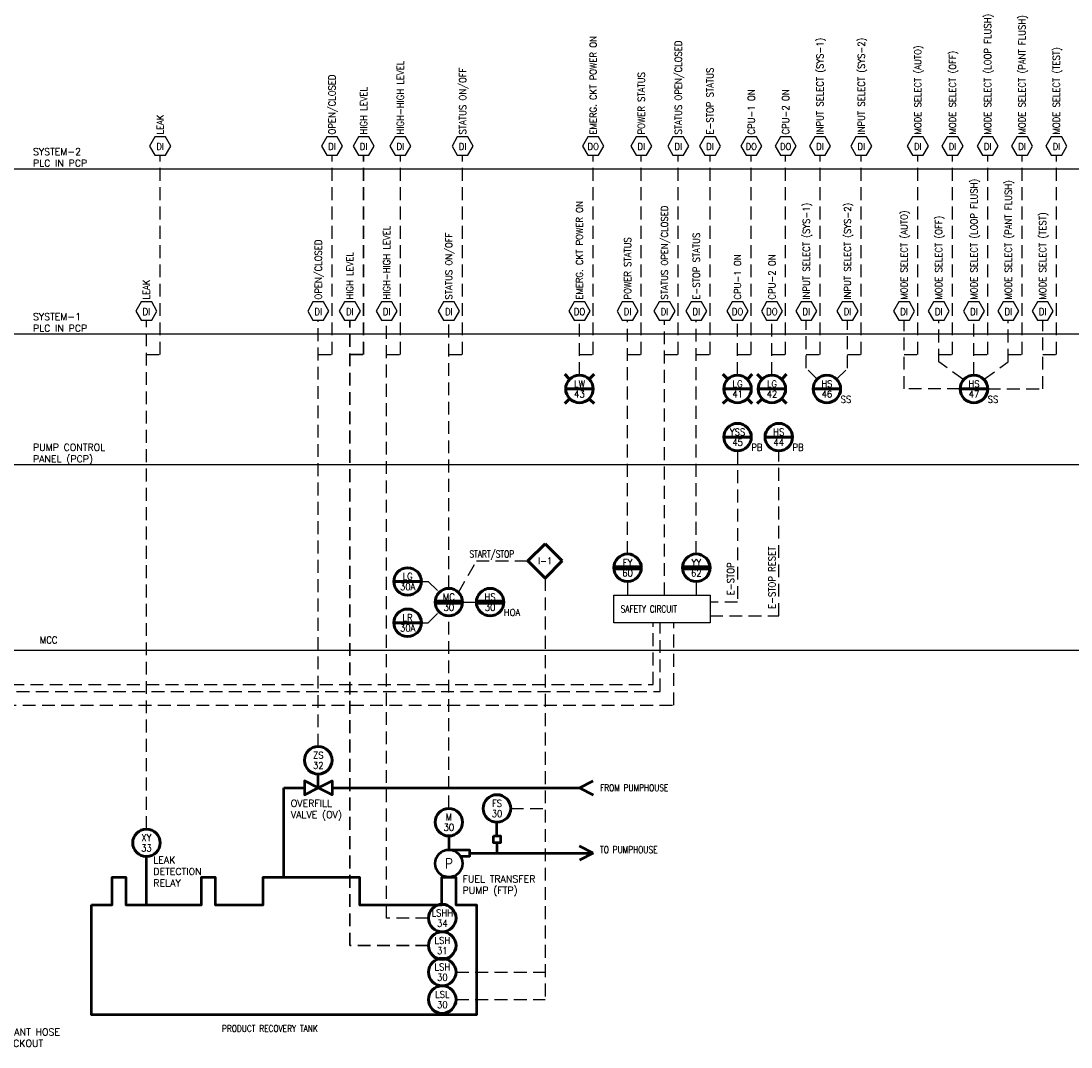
# Model space of a CAD drawing. Extents: x 518 to 623, y 495 to 517.
# Tile 5 of 6: x 583 to 602, y 498 to 517. Entities that reach past the tile are written whole.
import ezdxf
from ezdxf.enums import TextEntityAlignment as Align

# ---------------------------------------------------------------- set-up
doc = ezdxf.new("R2010")
doc.units = 0
doc.header["$LTSCALE"] = 0.039
doc.header["$MEASUREMENT"] = 0
doc.linetypes.add('( Dashed )', pattern=[9, 6, -3])
doc.layers.get('0').update_dxf_attribs({"linetype": 'CONTINUOUS'})
for name, color, linetype, lineweight in [('E-ANNO-TEXT', 53, 'CONTINUOUS', 25), ('E-Powr-Circ', 83, 'CONTINUOUS', 60), ('G-Anno-Symb', 6, 'CONTINUOUS', 50)]:
    doc.layers.add(name, color=color, linetype=linetype, lineweight=lineweight)
doc.layers.add('E-DIAG-GRPH', color=3, linetype='CONTINUOUS')
doc.styles.add('NOTES', font='romans.shx')

# ---------------------------------------------------------------- blocks, each defined once
blk = doc.blocks.new('MOTOR')
blk.add_lwpolyline([(0, 0.25), (0.375, 0.25), (0.375, 0.125), (0.2165, 0.125)])
blk.add_circle((0, 0), 0.25)
at = {"style": 'NOTES', "width": 0.9}
blk.add_attdef('TAG00', text='', height=0.18, dxfattribs=at).set_placement((0, 0), align=Align.MIDDLE)
blk = doc.blocks.new('IO')
at = {"layer": 'E-ANNO-TEXT'}
blk.add_lwpolyline([(-0.096, 0.333), (-0.192, 0.166), (-0.096, 0), (0.096, 0), (0.192, 0.166), (0.096, 0.333)], close=True, dxfattribs=at)
at = {"layer": 'E-ANNO-TEXT', "style": 'NOTES'}
blk.add_attdef('TAG00', text='', height=0.125, dxfattribs=at).set_placement((-0.009, 0.156), align=Align.MIDDLE)
blk = doc.blocks.new('P22')
blk.add_line((-0.25, 0), (0.25, 0))
blk.add_circle((0, 0), 0.25)
at = {"style": 'NOTES', "width": 0.9}
for tag in ['TAG10', 'TAG00']:
    blk.add_attdef(tag, text='', height=0.125, dxfattribs=at).set_placement((0, 0), align=Align.CENTER)
blk.add_attdef('TAG20', text='', height=0.125, dxfattribs=at).set_placement((0, 0), align=Align.TOP_LEFT)
blk = doc.blocks.new('P32')
blk.add_line((-0.25, 0), (0.25, 0))
blk.add_circle((0, 0), 0.25)
at = {"style": 'NOTES', "width": 0.9}
for tag in ['TAG10', 'TAG00']:
    blk.add_attdef(tag, text='', height=0.125, dxfattribs=at).set_placement((0, 0), align=Align.CENTER)
blk.add_attdef('TAG20', text='', height=0.125, dxfattribs=at).set_placement((0, 0), align=Align.TOP_LEFT)
blk = doc.blocks.new('LP22')
for p, q in [((-0.266625, 0.266625), (-0.191625, 0.191625)), ((-0.266625, 0.266625), (-0.191625, 0.191625)), ((0.266625, 0.266625), (0.191625, 0.191625)), ((-0.25, 0), (0.25, 0)), ((-0.266625, -0.266625), (-0.191625, -0.191625)), ((0.266625, -0.266625), (0.191625, -0.191625))]:
    blk.add_line(p, q)
blk.add_circle((0, 0), 0.25)
at = {"style": 'NOTES', "width": 0.9}
for tag in ['TAG00', 'TAG10']:
    blk.add_attdef(tag, text='', height=0.124625, dxfattribs=at).set_placement((0, 0), align=Align.CENTER)
blk = doc.blocks.new('F22')
blk.add_circle((0, 0), 0.25)
at = {"style": 'NOTES', "width": 0.9}
for tag in ['TAG10', 'TAG00']:
    blk.add_attdef(tag, text='', height=0.125, dxfattribs=at).set_placement((0, 0), align=Align.CENTER)
blk.add_attdef('TAG20', text='', height=0.125, dxfattribs=at).set_placement((0, 0), align=Align.TOP_LEFT)
blk = doc.blocks.new('M22')
for p, q in [((-0.25725, 0.0185), (0.24275, 0.0185)), ((-0.25725, -0.017375), (0.24275, -0.017375))]:
    blk.add_line(p, q)
blk.add_circle((0, 0), 0.25)
at = {"style": 'NOTES', "width": 0.9}
for tag in ['TAG10', 'TAG00']:
    blk.add_attdef(tag, text='', height=0.124625, dxfattribs=at).set_placement((0, 0), align=Align.CENTER)
blk.add_attdef('TAG20', text='', height=0.124625, dxfattribs=at).set_placement((0, 0), align=Align.TOP_LEFT)
blk = doc.blocks.new('F32')
blk.add_circle((0, 0), 0.25)
at = {"style": 'NOTES', "width": 0.9}
for tag in ['TAG10', 'TAG00']:
    blk.add_attdef(tag, text='', height=0.125, dxfattribs=at).set_placement((0, 0), align=Align.CENTER)
blk.add_attdef('TAG20', text='', height=0.125, dxfattribs=at).set_placement((0, 0), align=Align.TOP_LEFT)
blk = doc.blocks.new('F12')
blk.add_circle((0, 0), 0.25)
at = {"style": 'NOTES', "width": 0.9}
for tag in ['TAG00', 'TAG10']:
    blk.add_attdef(tag, text='', height=0.125, dxfattribs=at).set_placement((0, 0), align=Align.CENTER)
blk.add_attdef('TAG20', text='', height=0.125, dxfattribs=at).set_placement((0, 0), align=Align.TOP_LEFT)
blk = doc.blocks.new('I1')
for p, q in [((-0.3125, 0), (0, 0.3125)), ((0, 0.3125), (0.3125, 0)), ((0, -0.3125), (-0.3125, 0)), ((0.3125, 0), (0, -0.3125))]:
    blk.add_line(p, q)
at = {"style": 'NOTES', "width": 0.9}
blk.add_attdef('TAG00', text='', height=0.1246, dxfattribs=at).set_placement((0, 0), align=Align.MIDDLE)
blk = doc.blocks.new('LM23')
blk.add_line((-0.25, 0), (0.25, 0))
blk.add_circle((0, 0), 0.25)
at = {"style": 'NOTES', "width": 0.9}
for tag in ['TAG20', 'TAG00']:
    blk.add_attdef(tag, text='', height=0.125, dxfattribs=at).set_placement((0, 0), align=Align.CENTER)
blk.add_attdef('TAG10', text='', height=0.125, dxfattribs=at).set_placement((0, 0), align=Align.TOP_LEFT)

msp = doc.modelspace()

# ---------------------------------------------------------------- linework, layer by layer
at = {"layer": 'E-DIAG-GRPH', "lineweight": 25}
for p, q in [((518.243, 514.125), (623.125, 514.125)), ((518.243, 511.125), (623.125, 511.125)), ((518.243, 508.75), (623.125, 508.75)), ((518.243, 505.375), (623.125, 505.375))]:
    msp.add_line(p, q, dxfattribs=at)
at = {"layer": 'E-Powr-Circ', "linetype": '( Dashed )', "lineweight": 25}
for p, q in [((585.375, 502.125), (585.375, 511.375)), ((588.5, 503.625), (588.5, 511.375)), ((589.743, 500.507), (589.743, 511.375)), ((590.875, 506.5), (590.875, 511.375)), ((593.25, 510.375), (593.25, 511.375)), ((594.125, 507.125), (594.125, 511.375)), ((594.797, 506.375), (594.797, 511.375)), ((595.375, 507.125), (595.375, 511.375)), ((596.125, 510.375), (596.125, 511.375)), ((596.75, 510.375), (596.75, 511.375)), ((597.375, 510.5), (597.375, 511.375)), ((598.125, 510.5), (598.125, 511.375)), ((599.154, 510.125), (599.154, 511.375)), ((599.784, 510.62), (599.784, 511.375)), ((600.424, 510.375), (600.424, 511.375)), ((601.049, 510.62), (601.049, 511.375)), ((601.674, 510.125), (601.674, 511.375)), ((600.224, 510.302), (599.784, 510.62)), ((600.608, 510.302), (601.049, 510.62)), ((597.573, 510.302), (597.375, 510.5)), ((597.927, 510.302), (598.125, 510.5)), ((600.174, 510.125), (599.154, 510.125)), ((600.674, 510.125), (601.674, 510.125)), ((596.125, 509), (596.125, 506.25)), ((596.875, 506), (596.875, 509)), ((591.052, 506.427), (591.375, 507)), ((591.375, 507), (592.312, 507)), ((592.625, 506.688), (592.625, 499.025)), ((594.125, 506.625), (594.125, 506.375)), ((595.375, 506.625), (595.375, 506.375)), ((591.125, 506.25), (591.375, 506.25)), ((596.125, 506.25), (595.625, 506.25)), ((590.875, 502.5), (590.875, 506)), ((594.59, 504.75), (594.59, 505.875)), ((594.715, 504.625), (594.715, 505.875)), ((594.965, 504.375), (594.965, 505.875)), ((595.625, 506), (596.875, 506)), ((545.007, 504.75), (594.59, 504.75)), ((548.614, 504.625), (594.715, 504.625)), ((552.237, 504.375), (594.965, 504.375)), ((592, 502.5), (592.625, 502.5)), ((590.505, 500.507), (589.743, 500.507)), ((591.005, 499.525), (592.625, 499.525)), ((591.005, 499.025), (592.625, 499.025))]:
    msp.add_line(p, q, dxfattribs=at)
at = {"layer": 'E-Powr-Circ', "linetype": '( Dashed )', "lineweight": 30}
for p, q in [((589.075, 500.007), (589.075, 511.375)), ((590.505, 500.007), (589.075, 500.007))]:
    msp.add_line(p, q, dxfattribs=at)
at = {"layer": 'E-Powr-Circ', "linetype": '( Dashed )', "lineweight": 25}
for points in [[(585.375, 510.75), (585.625, 510.75), (585.625, 514.375)], [(588.5, 510.75), (588.75, 510.75), (588.75, 514.375)], [(589.743, 510.75), (589.993, 510.75), (589.993, 514.375)], [(590.875, 510.75), (591.125, 510.75), (591.125, 514.375)], [(593.25, 510.75), (593.5, 510.75), (593.5, 514.375)], [(594.125, 510.75), (594.375, 510.75), (594.375, 514.375)], [(594.797, 510.75), (595.047, 510.75), (595.047, 514.375)], [(595.375, 510.75), (595.625, 510.75), (595.625, 514.375)], [(596.125, 510.75), (596.375, 510.75), (596.375, 514.375)], [(596.75, 510.75), (597, 510.75), (597, 514.375)], [(597.375, 510.75), (597.625, 510.75), (597.625, 514.375)], [(598.125, 510.75), (598.375, 510.75), (598.375, 514.375)], [(599.154, 510.75), (599.404, 510.75), (599.404, 514.375)], [(599.784, 510.75), (600.034, 510.75), (600.034, 514.375)], [(600.424, 510.75), (600.674, 510.75), (600.674, 514.375)], [(601.049, 510.75), (601.299, 510.75), (601.299, 514.375)], [(601.674, 510.75), (601.924, 510.75), (601.924, 514.375)], [(590.375, 506.625), (590.5, 506.625), (590.698, 506.427)], [(590.375, 505.875), (590.5, 505.875), (590.698, 506.073)]]:
    msp.add_lwpolyline(points, dxfattribs=at)
at = {"layer": 'E-Powr-Circ', "linetype": '( Dashed )', "lineweight": 30}
msp.add_lwpolyline([(589.075, 510.75), (589.325, 510.75), (589.325, 514.375)], dxfattribs=at)
at = {"layer": 'E-Powr-Circ', "lineweight": 25, "flags": 128}
msp.add_lwpolyline([(593.875, 506.375), (595.625, 506.375), (595.625, 505.875), (593.875, 505.875)], close=True, dxfattribs=at)
at = {"layer": 'G-Anno-Symb'}
for p, q in [((588.5, 502.875), (588.5, 503.125)), ((593.25, 502.875), (593.5, 503)), ((587.875, 501.25), (587.875, 502.875)), ((587.875, 502.875), (588.25, 502.875)), ((588.75, 502.875), (593.25, 502.875)), ((593.25, 502.875), (593.5, 502.75)), ((591.75, 502), (591.75, 502.25)), ((590.875, 502), (590.875, 501.75)), ((591.75, 501.875), (591.75, 501.687)), ((591.25, 501.687), (593.5, 501.687)), ((593.5, 501.687), (593.25, 501.812)), ((593.5, 501.687), (593.25, 501.562)), ((585.375, 500.75), (585.375, 501.625))]:
    msp.add_line(p, q, dxfattribs=at)
at = {"layer": 'G-Anno-Symb', "flags": 128}
for points in [[(591.688, 502), (591.812, 502), (591.812, 501.875), (591.688, 501.875)], [(584.375, 500.75), (584.75, 500.75), (584.75, 501.25), (585, 501.25), (585, 500.75), (586.375, 500.75), (586.375, 501.25), (586.625, 501.25), (586.625, 500.75), (587.5, 500.75), (587.5, 501.25), (589.25, 501.25), (589.25, 500.75), (590.75, 500.75), (590.75, 501.25), (591, 501.25), (591, 500.75), (591.375, 500.75), (591.375, 498.75), (584.375, 498.75)]]:
    msp.add_lwpolyline(points, close=True, dxfattribs=at)
at = {"layer": 'G-Anno-Symb'}
for points in [[(588.5, 502.875), (588.25, 503), (588.25, 502.75)], [(588.5, 502.875), (588.75, 503), (588.75, 502.75)]]:
    msp.add_3dface(points, dxfattribs=at)

# ---------------------------------------------------------------- block references
at = {"layer": 'E-ANNO-TEXT'}
ref = msp.add_blockref('IO', (595.047, 514.375), dxfattribs=at)
ref.add_attrib('TAG00', 'DI', dxfattribs={"height": 0.1247, "style": 'NOTES', "width": 0.9}).set_placement((595.047, 514.532), align=Align.MIDDLE_CENTER)
ref = msp.add_blockref('IO', (594.797, 511.375), dxfattribs=at)
ref.add_attrib('TAG00', 'DI', dxfattribs={"height": 0.1247, "style": 'NOTES', "width": 0.9}).set_placement((594.797, 511.531), align=Align.MIDDLE_CENTER)
ref = msp.add_blockref('IO', (596.125, 511.375), dxfattribs=at)
ref.add_attrib('TAG00', 'DO', dxfattribs={"height": 0.1247, "style": 'NOTES', "width": 0.9}).set_placement((596.125, 511.531), align=Align.MIDDLE_CENTER)
ref = msp.add_blockref('IO', (596.75, 511.375), dxfattribs=at)
ref.add_attrib('TAG00', 'DO', dxfattribs={"height": 0.1247, "style": 'NOTES', "width": 0.9}).set_placement((596.75, 511.531), align=Align.MIDDLE_CENTER)
at = {"layer": 'E-DIAG-GRPH'}
ref = msp.add_blockref('IO', (585.625, 514.375), dxfattribs=at)
ref.add_attrib('TAG00', 'DI', dxfattribs={"layer": 'E-ANNO-TEXT', "height": 0.1247, "style": 'NOTES', "width": 0.9}).set_placement((585.625, 514.532), align=Align.MIDDLE_CENTER)
ref = msp.add_blockref('IO', (588.75, 514.375), dxfattribs=at)
ref.add_attrib('TAG00', 'DI', dxfattribs={"layer": 'E-ANNO-TEXT', "height": 0.1247, "style": 'NOTES', "width": 0.9}).set_placement((588.75, 514.532), align=Align.MIDDLE_CENTER)
ref = msp.add_blockref('IO', (589.325, 514.375), dxfattribs=at)
ref.add_attrib('TAG00', 'DI', dxfattribs={"layer": 'E-ANNO-TEXT', "height": 0.1247, "style": 'NOTES', "width": 0.9}).set_placement((589.325, 514.532), align=Align.MIDDLE_CENTER)
ref = msp.add_blockref('IO', (589.993, 514.375), dxfattribs=at)
ref.add_attrib('TAG00', 'DI', dxfattribs={"layer": 'E-ANNO-TEXT', "height": 0.1247, "style": 'NOTES', "width": 0.9}).set_placement((589.994, 514.532), align=Align.MIDDLE_CENTER)
ref = msp.add_blockref('IO', (591.125, 514.375), dxfattribs=at)
ref.add_attrib('TAG00', 'DI', dxfattribs={"layer": 'E-ANNO-TEXT', "height": 0.1247, "style": 'NOTES', "width": 0.9}).set_placement((591.125, 514.532), align=Align.MIDDLE_CENTER)
ref = msp.add_blockref('IO', (593.5, 514.375), dxfattribs=at)
ref.add_attrib('TAG00', 'DO', dxfattribs={"layer": 'E-ANNO-TEXT', "height": 0.1247, "style": 'NOTES', "width": 0.9}).set_placement((593.5, 514.532), align=Align.MIDDLE_CENTER)
ref = msp.add_blockref('IO', (594.375, 514.375), dxfattribs=at)
ref.add_attrib('TAG00', 'DI', dxfattribs={"layer": 'E-ANNO-TEXT', "height": 0.1247, "style": 'NOTES', "width": 0.9}).set_placement((594.375, 514.532), align=Align.MIDDLE_CENTER)
ref = msp.add_blockref('IO', (595.625, 514.375), dxfattribs=at)
ref.add_attrib('TAG00', 'DI', dxfattribs={"layer": 'E-ANNO-TEXT', "height": 0.1247, "style": 'NOTES', "width": 0.9}).set_placement((595.625, 514.532), align=Align.MIDDLE_CENTER)
ref = msp.add_blockref('IO', (596.375, 514.375), dxfattribs=at)
ref.add_attrib('TAG00', 'DO', dxfattribs={"layer": 'E-ANNO-TEXT', "height": 0.1247, "style": 'NOTES', "width": 0.9}).set_placement((596.375, 514.532), align=Align.MIDDLE_CENTER)
ref = msp.add_blockref('IO', (597, 514.375), dxfattribs=at)
ref.add_attrib('TAG00', 'DO', dxfattribs={"layer": 'E-ANNO-TEXT', "height": 0.1247, "style": 'NOTES', "width": 0.9}).set_placement((597, 514.532), align=Align.MIDDLE_CENTER)
ref = msp.add_blockref('IO', (597.625, 514.375), dxfattribs=at)
ref.add_attrib('TAG00', 'DI', dxfattribs={"layer": 'E-ANNO-TEXT', "height": 0.1247, "style": 'NOTES', "width": 0.9}).set_placement((597.625, 514.532), align=Align.MIDDLE_CENTER)
ref = msp.add_blockref('IO', (598.375, 514.375), dxfattribs=at)
ref.add_attrib('TAG00', 'DI', dxfattribs={"layer": 'E-ANNO-TEXT', "height": 0.1247, "style": 'NOTES', "width": 0.9}).set_placement((598.375, 514.532), align=Align.MIDDLE_CENTER)
ref = msp.add_blockref('IO', (599.404, 514.375), dxfattribs=at)
ref.add_attrib('TAG00', 'DI', dxfattribs={"layer": 'E-ANNO-TEXT', "height": 0.1247, "style": 'NOTES', "width": 0.9}).set_placement((599.404, 514.532), align=Align.MIDDLE_CENTER)
ref = msp.add_blockref('IO', (600.034, 514.375), dxfattribs=at)
ref.add_attrib('TAG00', 'DI', dxfattribs={"layer": 'E-ANNO-TEXT', "height": 0.1247, "style": 'NOTES', "width": 0.9}).set_placement((600.034, 514.532), align=Align.MIDDLE_CENTER)
ref = msp.add_blockref('IO', (600.674, 514.375), dxfattribs=at)
ref.add_attrib('TAG00', 'DI', dxfattribs={"layer": 'E-ANNO-TEXT', "height": 0.1247, "style": 'NOTES', "width": 0.9}).set_placement((600.675, 514.532), align=Align.MIDDLE_CENTER)
ref = msp.add_blockref('IO', (601.299, 514.375), dxfattribs=at)
ref.add_attrib('TAG00', 'DI', dxfattribs={"layer": 'E-ANNO-TEXT', "height": 0.1247, "style": 'NOTES', "width": 0.9}).set_placement((601.3, 514.532), align=Align.MIDDLE_CENTER)
ref = msp.add_blockref('IO', (601.924, 514.375), dxfattribs=at)
ref.add_attrib('TAG00', 'DI', dxfattribs={"layer": 'E-ANNO-TEXT', "height": 0.1247, "style": 'NOTES', "width": 0.9}).set_placement((601.925, 514.532), align=Align.MIDDLE_CENTER)
ref = msp.add_blockref('IO', (585.375, 511.375), dxfattribs=at)
ref.add_attrib('TAG00', 'DI', dxfattribs={"layer": 'E-ANNO-TEXT', "height": 0.1247, "style": 'NOTES', "width": 0.9}).set_placement((585.375, 511.531), align=Align.MIDDLE_CENTER)
ref = msp.add_blockref('IO', (588.5, 511.375), dxfattribs=at)
ref.add_attrib('TAG00', 'DI', dxfattribs={"layer": 'E-ANNO-TEXT', "height": 0.1247, "style": 'NOTES', "width": 0.9}).set_placement((588.5, 511.531), align=Align.MIDDLE_CENTER)
ref = msp.add_blockref('IO', (589.075, 511.375), dxfattribs=at)
ref.add_attrib('TAG00', 'DI', dxfattribs={"layer": 'E-ANNO-TEXT', "height": 0.1247, "style": 'NOTES', "width": 0.9}).set_placement((589.075, 511.531), align=Align.MIDDLE_CENTER)
ref = msp.add_blockref('IO', (589.743, 511.375), dxfattribs=at)
ref.add_attrib('TAG00', 'DI', dxfattribs={"layer": 'E-ANNO-TEXT', "height": 0.1247, "style": 'NOTES', "width": 0.9}).set_placement((589.744, 511.531), align=Align.MIDDLE_CENTER)
ref = msp.add_blockref('IO', (590.875, 511.375), dxfattribs=at)
ref.add_attrib('TAG00', 'DI', dxfattribs={"layer": 'E-ANNO-TEXT', "height": 0.1247, "style": 'NOTES', "width": 0.9}).set_placement((590.875, 511.531), align=Align.MIDDLE_CENTER)
ref = msp.add_blockref('IO', (593.25, 511.375), dxfattribs=at)
ref.add_attrib('TAG00', 'DO', dxfattribs={"layer": 'E-ANNO-TEXT', "height": 0.1247, "style": 'NOTES', "width": 0.9}).set_placement((593.25, 511.531), align=Align.MIDDLE_CENTER)
ref = msp.add_blockref('IO', (594.125, 511.375), dxfattribs=at)
ref.add_attrib('TAG00', 'DI', dxfattribs={"layer": 'E-ANNO-TEXT', "height": 0.1247, "style": 'NOTES', "width": 0.9}).set_placement((594.125, 511.531), align=Align.MIDDLE_CENTER)
ref = msp.add_blockref('IO', (595.375, 511.375), dxfattribs=at)
ref.add_attrib('TAG00', 'DI', dxfattribs={"layer": 'E-ANNO-TEXT', "height": 0.1247, "style": 'NOTES', "width": 0.9}).set_placement((595.375, 511.531), align=Align.MIDDLE_CENTER)
ref = msp.add_blockref('IO', (597.375, 511.375), dxfattribs=at)
ref.add_attrib('TAG00', 'DI', dxfattribs={"layer": 'E-ANNO-TEXT', "height": 0.1247, "style": 'NOTES', "width": 0.9}).set_placement((597.375, 511.531), align=Align.MIDDLE_CENTER)
ref = msp.add_blockref('IO', (598.125, 511.375), dxfattribs=at)
ref.add_attrib('TAG00', 'DI', dxfattribs={"layer": 'E-ANNO-TEXT', "height": 0.1247, "style": 'NOTES', "width": 0.9}).set_placement((598.125, 511.531), align=Align.MIDDLE_CENTER)
ref = msp.add_blockref('IO', (599.154, 511.375), dxfattribs=at)
ref.add_attrib('TAG00', 'DI', dxfattribs={"layer": 'E-ANNO-TEXT', "height": 0.1247, "style": 'NOTES', "width": 0.9}).set_placement((599.154, 511.531), align=Align.MIDDLE_CENTER)
ref = msp.add_blockref('IO', (599.784, 511.375), dxfattribs=at)
ref.add_attrib('TAG00', 'DI', dxfattribs={"layer": 'E-ANNO-TEXT', "height": 0.1247, "style": 'NOTES', "width": 0.9}).set_placement((599.784, 511.531), align=Align.MIDDLE_CENTER)
ref = msp.add_blockref('IO', (600.424, 511.375), dxfattribs=at)
ref.add_attrib('TAG00', 'DI', dxfattribs={"layer": 'E-ANNO-TEXT', "height": 0.1247, "style": 'NOTES', "width": 0.9}).set_placement((600.425, 511.531), align=Align.MIDDLE_CENTER)
ref = msp.add_blockref('IO', (601.049, 511.375), dxfattribs=at)
ref.add_attrib('TAG00', 'DI', dxfattribs={"layer": 'E-ANNO-TEXT', "height": 0.1247, "style": 'NOTES', "width": 0.9}).set_placement((601.05, 511.531), align=Align.MIDDLE_CENTER)
ref = msp.add_blockref('IO', (601.674, 511.375), dxfattribs=at)
ref.add_attrib('TAG00', 'DI', dxfattribs={"layer": 'E-ANNO-TEXT', "height": 0.1247, "style": 'NOTES', "width": 0.9}).set_placement((601.675, 511.531), align=Align.MIDDLE_CENTER)
at = {"layer": 'E-Powr-Circ', "linetype": '( Dashed )', "lineweight": 25}
ref = msp.add_blockref('LP22', (593.25, 510.125), dxfattribs=at)
ref.add_attrib('TAG00', 'LW', dxfattribs={"layer": 'E-ANNO-TEXT', "height": 0.1246, "style": 'NOTES', "width": 0.9}).set_placement((593.25, 510.156), align=Align.CENTER)
ref.add_attrib('TAG10', '43', dxfattribs={"layer": 'E-ANNO-TEXT', "height": 0.1246, "style": 'NOTES', "width": 0.9}).set_placement((593.25, 509.969), align=Align.CENTER)
ref = msp.add_blockref('LP22', (596.125, 510.125), dxfattribs=at)
ref.add_attrib('TAG00', 'LG', dxfattribs={"layer": 'E-ANNO-TEXT', "height": 0.1246, "style": 'NOTES', "width": 0.9}).set_placement((596.126, 510.156), align=Align.CENTER)
ref.add_attrib('TAG10', '41', dxfattribs={"layer": 'E-ANNO-TEXT', "height": 0.1246, "style": 'NOTES', "width": 0.9}).set_placement((596.126, 509.969), align=Align.CENTER)
ref = msp.add_blockref('LP22', (596.75, 510.125), dxfattribs=at)
ref.add_attrib('TAG00', 'LG', dxfattribs={"layer": 'E-ANNO-TEXT', "height": 0.1246, "style": 'NOTES', "width": 0.9}).set_placement((596.751, 510.156), align=Align.CENTER)
ref.add_attrib('TAG10', '42', dxfattribs={"layer": 'E-ANNO-TEXT', "height": 0.1246, "style": 'NOTES', "width": 0.9}).set_placement((596.75, 509.969), align=Align.CENTER)
ref = msp.add_blockref('P22', (597.75, 510.125), dxfattribs=at)
ref.add_attrib('TAG00', 'HS', dxfattribs={"layer": 'E-ANNO-TEXT', "height": 0.1246, "style": 'NOTES', "width": 0.9}).set_placement((597.75, 510.156), align=Align.CENTER)
ref.add_attrib('TAG10', '46', dxfattribs={"layer": 'E-ANNO-TEXT', "height": 0.1246, "style": 'NOTES', "width": 0.9}).set_placement((597.75, 509.969), align=Align.CENTER)
ref.add_attrib('TAG20', 'SS ', dxfattribs={"lineweight": 25, "height": 0.1246, "style": 'NOTES', "width": 0.9}).set_placement((598, 510), align=Align.TOP_LEFT)
ref = msp.add_blockref('P22', (600.424, 510.125), dxfattribs=at)
ref.add_attrib('TAG00', 'HS', dxfattribs={"layer": 'E-ANNO-TEXT', "height": 0.1246, "style": 'NOTES', "width": 0.9}).set_placement((600.425, 510.156), align=Align.CENTER)
ref.add_attrib('TAG10', '47', dxfattribs={"layer": 'E-ANNO-TEXT', "height": 0.1246, "style": 'NOTES', "width": 0.9}).set_placement((600.425, 509.969), align=Align.CENTER)
ref.add_attrib('TAG20', 'SS ', dxfattribs={"layer": 'E-ANNO-TEXT', "height": 0.1246, "style": 'NOTES', "width": 0.9}).set_placement((600.674, 510), align=Align.TOP_LEFT)
ref = msp.add_blockref('P32', (596.125, 509.25), dxfattribs=at)
ref.add_attrib('TAG00', 'YSS', dxfattribs={"layer": 'E-ANNO-TEXT', "height": 0.1246, "style": 'NOTES', "width": 0.9}).set_placement((596.126, 509.281), align=Align.CENTER)
ref.add_attrib('TAG10', '45', dxfattribs={"layer": 'E-ANNO-TEXT', "height": 0.1246, "style": 'NOTES', "width": 0.9}).set_placement((596.126, 509.094), align=Align.CENTER)
ref.add_attrib('TAG20', 'PB ', dxfattribs={"layer": 'E-ANNO-TEXT', "height": 0.1246, "style": 'NOTES', "width": 0.9}).set_placement((596.375, 509.125), align=Align.TOP_LEFT)
ref = msp.add_blockref('P22', (596.875, 509.25), dxfattribs=at)
ref.add_attrib('TAG00', 'HS', dxfattribs={"layer": 'E-ANNO-TEXT', "height": 0.1246, "style": 'NOTES', "width": 0.9}).set_placement((596.875, 509.281), align=Align.CENTER)
ref.add_attrib('TAG10', '44', dxfattribs={"layer": 'E-ANNO-TEXT', "height": 0.1246, "style": 'NOTES', "width": 0.9}).set_placement((596.875, 509.094), align=Align.CENTER)
ref.add_attrib('TAG20', 'PB ', dxfattribs={"layer": 'E-ANNO-TEXT', "height": 0.1246, "style": 'NOTES', "width": 0.9}).set_placement((597.125, 509.125), align=Align.TOP_LEFT)
ref = msp.add_blockref('I1', (592.625, 507), dxfattribs=at)
ref.add_attrib('TAG00', 'I-1', dxfattribs={"layer": 'E-ANNO-TEXT', "height": 0.1246, "style": 'NOTES', "width": 0.9}).set_placement((592.626, 507), align=Align.MIDDLE_CENTER)
ref = msp.add_blockref('M22', (594.125, 506.875), dxfattribs=at)
ref.add_attrib('TAG00', 'EY', dxfattribs={"layer": 'E-ANNO-TEXT', "height": 0.1246, "style": 'NOTES', "width": 0.9}).set_placement((594.125, 506.906), align=Align.CENTER)
ref.add_attrib('TAG10', '60', dxfattribs={"layer": 'E-ANNO-TEXT', "height": 0.1246, "style": 'NOTES', "width": 0.9}).set_placement((594.125, 506.719), align=Align.CENTER)
ref = msp.add_blockref('M22', (595.375, 506.875), dxfattribs=at)
ref.add_attrib('TAG00', 'YY', dxfattribs={"layer": 'E-ANNO-TEXT', "height": 0.1246, "style": 'NOTES', "width": 0.9}).set_placement((595.375, 506.906), align=Align.CENTER)
ref.add_attrib('TAG10', '62', dxfattribs={"layer": 'E-ANNO-TEXT', "height": 0.1246, "style": 'NOTES', "width": 0.9}).set_placement((595.375, 506.719), align=Align.CENTER)
ref = msp.add_blockref('LM23', (590.125, 506.625), dxfattribs=at)
ref.add_attrib('TAG00', 'LG', dxfattribs={"layer": 'E-ANNO-TEXT', "height": 0.1246, "style": 'NOTES', "width": 0.9}).set_placement((590.126, 506.656), align=Align.CENTER)
ref.add_attrib('TAG10', '30A', dxfattribs={"layer": 'E-ANNO-TEXT', "height": 0.1246, "style": 'NOTES', "width": 0.9}).set_placement((590.126, 506.469), align=Align.CENTER)
ref = msp.add_blockref('M22', (590.875, 506.25), dxfattribs=at)
ref.add_attrib('TAG00', 'MC', dxfattribs={"layer": 'E-ANNO-TEXT', "height": 0.1246, "style": 'NOTES', "width": 0.9}).set_placement((590.875, 506.281), align=Align.CENTER)
ref.add_attrib('TAG10', '30', dxfattribs={"layer": 'E-ANNO-TEXT', "height": 0.1246, "style": 'NOTES', "width": 0.9}).set_placement((590.875, 506.094), align=Align.CENTER)
ref = msp.add_blockref('M22', (591.625, 506.25), dxfattribs=at)
ref.add_attrib('TAG00', 'HS', dxfattribs={"layer": 'E-ANNO-TEXT', "height": 0.1246, "style": 'NOTES', "width": 0.9}).set_placement((591.625, 506.281), align=Align.CENTER)
ref.add_attrib('TAG10', '30', dxfattribs={"layer": 'E-ANNO-TEXT', "height": 0.1246, "style": 'NOTES', "width": 0.9}).set_placement((591.625, 506.094), align=Align.CENTER)
ref.add_attrib('TAG20', 'HOA', dxfattribs={"layer": 'E-ANNO-TEXT', "height": 0.1246, "style": 'NOTES', "width": 0.9}).set_placement((591.875, 506.125), align=Align.TOP_LEFT)
ref = msp.add_blockref('LM23', (590.125, 505.875), dxfattribs=at)
ref.add_attrib('TAG00', 'LR', dxfattribs={"layer": 'E-ANNO-TEXT', "height": 0.1246, "style": 'NOTES', "width": 0.9}).set_placement((590.125, 505.906), align=Align.CENTER)
ref.add_attrib('TAG10', '30A', dxfattribs={"layer": 'E-ANNO-TEXT', "height": 0.1246, "style": 'NOTES', "width": 0.9}).set_placement((590.126, 505.719), align=Align.CENTER)
ref = msp.add_blockref('F22', (588.5, 503.375), dxfattribs=at)
ref.add_attrib('TAG00', 'ZS', dxfattribs={"layer": 'E-ANNO-TEXT', "height": 0.1246, "style": 'NOTES', "width": 0.9}).set_placement((588.5, 503.406), align=Align.CENTER)
ref.add_attrib('TAG10', '32', dxfattribs={"layer": 'E-ANNO-TEXT', "height": 0.1246, "style": 'NOTES', "width": 0.9}).set_placement((588.5, 503.219), align=Align.CENTER)
ref = msp.add_blockref('F22', (591.75, 502.5), dxfattribs=at)
ref.add_attrib('TAG00', 'FS', dxfattribs={"layer": 'E-ANNO-TEXT', "height": 0.1246, "style": 'NOTES', "width": 0.9}).set_placement((591.75, 502.531), align=Align.CENTER)
ref.add_attrib('TAG10', '30', dxfattribs={"layer": 'E-ANNO-TEXT', "height": 0.1246, "style": 'NOTES', "width": 0.9}).set_placement((591.75, 502.344), align=Align.CENTER)
ref = msp.add_blockref('F12', (590.875, 502.25), dxfattribs=at)
ref.add_attrib('TAG00', '30', dxfattribs={"layer": 'E-ANNO-TEXT', "height": 0.1246, "style": 'NOTES', "width": 0.9}).set_placement((590.875, 502.094), align=Align.CENTER)
ref.add_attrib('TAG10', 'M', dxfattribs={"layer": 'E-ANNO-TEXT', "height": 0.125, "style": 'NOTES', "width": 0.9}).set_placement((590.875, 502.281), align=Align.CENTER)
ref = msp.add_blockref('F22', (585.375, 501.875), dxfattribs=at)
ref.add_attrib('TAG00', 'XY', dxfattribs={"layer": 'E-ANNO-TEXT', "height": 0.1246, "style": 'NOTES', "width": 0.9}).set_placement((585.375, 501.906), align=Align.CENTER)
ref.add_attrib('TAG10', '33', dxfattribs={"layer": 'E-ANNO-TEXT', "height": 0.1246, "style": 'NOTES', "width": 0.9}).set_placement((585.375, 501.719), align=Align.CENTER)
ref = msp.add_blockref('F32', (590.755, 500.507), dxfattribs=at)
ref.add_attrib('TAG00', 'LSHH', dxfattribs={"layer": 'E-ANNO-TEXT', "height": 0.1246, "style": 'NOTES', "width": 0.9}).set_placement((590.757, 500.538), align=Align.CENTER)
ref.add_attrib('TAG10', '34', dxfattribs={"layer": 'E-ANNO-TEXT', "height": 0.1246, "style": 'NOTES', "width": 0.9}).set_placement((590.756, 500.351), align=Align.CENTER)
at = {"layer": 'E-Powr-Circ', "linetype": '( Dashed )', "lineweight": 30}
ref = msp.add_blockref('F32', (590.755, 500.007), dxfattribs=at)
ref.add_attrib('TAG10', '31', dxfattribs={"layer": 'E-ANNO-TEXT', "height": 0.1246, "style": 'NOTES', "width": 0.9}).set_placement((590.756, 499.851), align=Align.CENTER)
ref.add_attrib('TAG00', 'LSH', dxfattribs={"layer": 'E-ANNO-TEXT', "height": 0.1246, "style": 'NOTES', "width": 0.9}).set_placement((590.757, 500.038), align=Align.CENTER)
at = {"layer": 'E-Powr-Circ', "linetype": '( Dashed )', "lineweight": 25}
ref = msp.add_blockref('F32', (590.755, 499.525), dxfattribs=at)
ref.add_attrib('TAG00', 'LSH', dxfattribs={"layer": 'E-ANNO-TEXT', "height": 0.1246, "style": 'NOTES', "width": 0.9}).set_placement((590.757, 499.556), align=Align.CENTER)
ref.add_attrib('TAG10', '30', dxfattribs={"layer": 'E-ANNO-TEXT', "height": 0.1246, "style": 'NOTES', "width": 0.9}).set_placement((590.756, 499.369), align=Align.CENTER)
ref = msp.add_blockref('F32', (590.755, 499.025), dxfattribs=at)
ref.add_attrib('TAG00', 'LSL', dxfattribs={"layer": 'E-ANNO-TEXT', "height": 0.1246, "style": 'NOTES', "width": 0.9}).set_placement((590.757, 499.056), align=Align.CENTER)
ref.add_attrib('TAG10', '30', dxfattribs={"layer": 'E-ANNO-TEXT', "height": 0.1246, "style": 'NOTES', "width": 0.9}).set_placement((590.756, 498.869), align=Align.CENTER)
at = {"layer": 'G-Anno-Symb'}
ref = msp.add_blockref('MOTOR', (590.875, 501.5), dxfattribs=at)
ref.add_attrib('TAG00', 'P', dxfattribs={"layer": 'E-ANNO-TEXT', "height": 0.18, "style": 'NOTES', "width": 0.9}).set_placement((590.875, 501.5), align=Align.MIDDLE_CENTER)

# ---------------------------------------------------------------- texts
at = {"layer": 'E-ANNO-TEXT', "style": 'NOTES', "width": 0.9}
for s, p in [('MODE SELECT (LOOP FLUSH)', (600.674, 514.75)), ('MODE SELECT (PANT FLUSH)', (601.299, 514.75)), ('EMERG. CKT POWER ON', (593.5, 514.75)), ('STATUS OPEN/CLOSED', (595.047, 514.75)), ('INPUT SELECT (SYS-1)', (597.625, 514.75)), ('INPUT SELECT (SYS-2)', (598.375, 514.75)), ('MODE SELECT (AUTO)', (599.404, 514.75)), ('MODE SELECT (OFF)', (600.034, 514.75)), ('MODE SELECT (TEST)', (601.924, 514.75)), ('HIGH-HIGH LEVEL', (589.993, 514.75)), ('OPEN/CLOSED', (588.75, 514.75)), ('STATUS ON/OFF', (591.125, 514.75)), ('POWER STATUS', (594.375, 514.75)), ('E-STOP STATUS', (595.625, 514.75)), ('HIGH LEVEL', (589.325, 514.75)), ('CPU-1 ON', (596.375, 514.75)), ('CPU-2 ON', (597, 514.75)), ('LEAK', (585.625, 514.75)), ('MODE SELECT (LOOP FLUSH)', (600.424, 511.75)), ('MODE SELECT (PANT FLUSH)', (601.049, 511.75)), ('EMERG. CKT POWER ON', (593.25, 511.75)), ('STATUS OPEN/CLOSED', (594.797, 511.75)), ('INPUT SELECT (SYS-1)', (597.375, 511.75)), ('INPUT SELECT (SYS-2)', (598.125, 511.75)), ('MODE SELECT (AUTO)', (599.154, 511.75)), ('MODE SELECT (OFF)', (599.784, 511.75)), ('MODE SELECT (TEST)', (601.674, 511.75)), ('HIGH-HIGH LEVEL', (589.743, 511.75)), ('STATUS ON/OFF', (590.875, 511.75)), ('OPEN/CLOSED', (588.5, 511.75)), ('POWER STATUS', (594.125, 511.75)), ('E-STOP STATUS', (595.375, 511.75)), ('HIGH LEVEL', (589.075, 511.75)), ('CPU-1 ON', (596.125, 511.75)), ('CPU-2 ON', (596.75, 511.75)), ('LEAK', (585.375, 511.75)), ('E-STOP RESET', (596.75, 506.125)), ('E-STOP', (596, 506.375))]:
    msp.add_text(s, height=0.125, rotation=90, dxfattribs=at).set_placement(p, align=Align.MIDDLE_LEFT)
at = {"layer": 'E-ANNO-TEXT', "style": 'NOTES', "width": 0.788967}
for s, p in [('START/STOP', (591.25, 507.125)), ('SAFETY CIRCUIT', (594, 506.125)), ('FROM PUMPHOUSE', (593.625, 502.875)), ('TO PUMPHOUSE', (593.625, 501.75)), ('PRODUCT RECOVERY TANK', (586.75, 498.5))]:
    msp.add_text(s, height=0.125, dxfattribs=at).set_placement(p, align=Align.MIDDLE_LEFT)
at = {"layer": 'E-ANNO-TEXT', "style": 'NOTES', "width": 0.9}
msp.add_text('MCC', height=0.125, dxfattribs=at).set_placement((583.438, 505.625), align=Align.TOP_LEFT)
at = {"layer": 'E-ANNO-TEXT', "char_height": 0.125, "attachment_point": 1, "style": 'NOTES'}
for s, insert, width in [('SYSTEM-2 PLC IN PCP', (583.312, 514.5), 1.37295), ('SYSTEM-1 PLC IN PCP', (583.312, 511.5), 1.22467), ('PUMP CONTROL PANEL (PCP)', (583.312, 509.125), 1.81858), ('OVERFILL VALVE (OV)', (588, 502.656), 1.19005), ('LEAK  DETECTION RELAY', (585.5, 501.625), 0.73261), ('FUEL TRANSFER PUMP (FTP)', (591.125, 501.281), 1.71487), ('FROM HYDRANT HOSE TRUCK CHECKOUT', (581.992, 498.5), 2.01285)]:
    msp.add_mtext(s, dxfattribs=dict(at, insert=insert, width=width))

doc.saveas('drawing.dxf')
